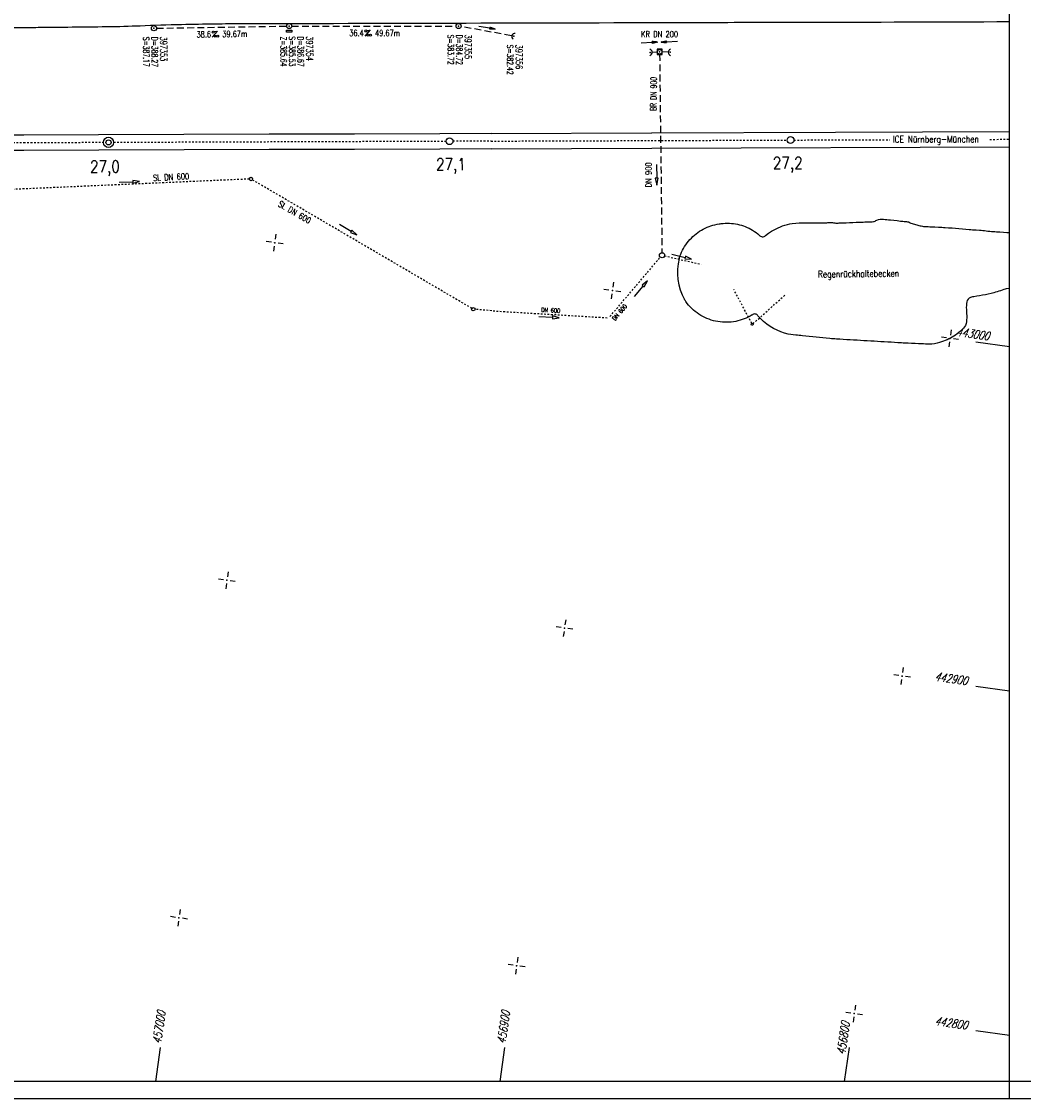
# Model space of a CAD drawing. Extents: x 0 to 1135, y 0 to 594.
# Tile 16 of 44: x 660 to 954, y 0 to 316. Entities that reach past the tile are written whole.
import ezdxf
from ezdxf.enums import TextEntityAlignment as Align

# ---------------------------------------------------------------- set-up
doc = ezdxf.new("R2010")
doc.units = 0
doc.header["$LTSCALE"] = 2
doc.header["$MEASUREMENT"] = 0
for name, pattern in [('ACAD_ISO03W100', [0.5, 0.25, -0.25]), ('ACAD_ISO05W100', [0.5, 0.25, -0.25]), ('AUSGEZOGEN', [0]), ('GESTRICH-X2', [1.5, 1, -0.5]), ('STRICHLINIEX2', [0.5, 0.25, -0.25])]:
    doc.linetypes.add(name, pattern=pattern)
doc.layers.get('0').update_dxf_attribs({"linetype": 'AUSGEZOGEN'})
for name, color, linetype in [('Bahnachse', 7, 'CONTINUOUS'), ('Durchlaesse', 15, 'CONTINUOUS'), ('FBR', 8, 'CONTINUOUS'), ('Gleisachsen', 7, 'CONTINUOUS'), ('KANAL', 7, 'GESTRICH-X2'), ('NETZ', 250, 'CONTINUOUS'), ('PFEIL', 7, 'CONTINUOUS'), ('RAHMEN', 250, 'AUSGEZOGEN'), ('Regenrückhaltebecken', 15, 'CONTINUOUS'), ('SAMMELLEITUNG', 15, 'CONTINUOUS'), ('SCHACHTNR', 6, 'CONTINUOUS'), ('SCHRIFT', 7, 'CONTINUOUS'), ('SCHSYMBOL', 7, 'CONTINUOUS'), ('TEXTO', 4, 'CONTINUOUS'), ('TEXTU', 4, 'CONTINUOUS'), ('Tiefenentwaesserung_und_Sammell', 15, 'CONTINUOUS')]:
    doc.layers.add(name, color=color, linetype=linetype)
doc.styles.add('ROMANS', font='romans.shx', dxfattribs={"width": 0.8})

# ---------------------------------------------------------------- blocks, each defined once
blk = doc.blocks.new('IKR')
at = {"color": 0}
for p, q in [((-2.5, 0), (-1, 0)), ((0, 1), (0, 2.5)), ((1, 0), (2.5, 0)), ((0, -2.5), (0, -1))]:
    blk.add_line(p, q, dxfattribs=at)
blk.add_circle((0, 0), 0.05, dxfattribs=at)
blk.add_point((0, 0), dxfattribs=at)
blk = doc.blocks.new('42')
at = {"color": 0}
blk.add_arc((-0.02, -0.31), 0.91, 12.5363, 167.4637, dxfattribs=at)
blk.add_point((0, 0), dxfattribs=at)
blk = doc.blocks.new('PFEIL2')
at = {"color": 0}
for p, q in [((0.88, 0), (-2.4, -0.01)), ((0.88, -0.27), (0.88, 0.28)), ((0.88, 0.28), (2.43, 0.01)), ((0.91, 0.27), (0.88, 0.26)), ((0.97, 0.26), (0.88, 0.25)), ((1.02, 0.25), (0.88, 0.23)), ((1.07, 0.24), (0.88, 0.21)), ((1.13, 0.23), (0.88, 0.19)), ((1.18, 0.22), (0.88, 0.17)), ((1.24, 0.21), (0.88, 0.15)), ((1.29, 0.21), (0.88, 0.14)), ((1.34, 0.2), (0.88, 0.12)), ((1.4, 0.19), (0.88, 0.1)), ((1.45, 0.18), (0.88, 0.08)), ((1.51, 0.17), (0.88, 0.06)), ((1.56, 0.16), (0.88, 0.04)), ((1.61, 0.15), (0.88, 0.02)), ((1.67, 0.14), (0.88, 0.01)), ((1.72, 0.13), (0.88, -0.01)), ((1.78, 0.12), (0.88, -0.03)), ((1.83, 0.11), (0.88, -0.05)), ((1.88, 0.1), (0.88, -0.07)), ((1.94, 0.09), (0.88, -0.09)), ((2.05, 0.08), (0.88, -0.12)), ((1.99, 0.08), (0.88, -0.11)), ((2.1, 0.07), (0.88, -0.14)), ((2.15, 0.06), (0.88, -0.16)), ((2.21, 0.05), (0.88, -0.18)), ((2.26, 0.04), (0.88, -0.2)), ((2.32, 0.03), (0.88, -0.22)), ((2.37, 0.02), (0.88, -0.23)), ((2.42, 0.01), (0.88, -0.25)), ((2.43, 0.01), (0.88, -0.27))]:
    blk.add_line(p, q, dxfattribs=at)
blk = doc.blocks.new('GST')
at = {"color": 0}
blk.add_circle((0, 0), 0.75, dxfattribs=at)
blk.add_point((0, 0), dxfattribs=at)
blk = doc.blocks.new('10')
blk.add_blockref('GST', (0, 0))
blk = doc.blocks.new('PROM')
blk.add_line((1.57, 1.82), (0.02, 0.02))
for centre, radius in [((0.32, 1.51), 0.317), ((0.94, 0.29), 0.283), ((1.64, 0.29), 0.283)]:
    blk.add_circle(centre, radius)
blk.add_arc((0.99, 2.68), 1.03, 239.1414, 303.3549)
blk = doc.blocks.new('17')
blk.add_lwpolyline([(-0.76, -1.22), (0.75, -1.22), (0.75, -1.8), (-0.76, -1.8)], close=True)
blk.add_blockref('GST', (0, 0))
blk = doc.blocks.new('20')
blk.add_lwpolyline([(-0.75, -0.75), (0.75, -0.75), (0.75, 0.75), (-0.75, 0.75)], close=True)
blk.add_circle((0, 0), 0.676)
blk.add_point((0, 0))
blk = doc.blocks.new('40')
at = {"color": 0}
blk.add_arc((0.02, 0.31), 0.91, 192.5363, 347.4637, dxfattribs=at)
blk.add_point((0, 0), dxfattribs=at)

msp = doc.modelspace()

# ---------------------------------------------------------------- linework, layer by layer
at = {"layer": 'Bahnachse', "linetype": 'ACAD_ISO05W100'}
for points in [[(886.75, 281.09), (914.9, 281.19)], [(944.2, 281.29), (950, 281.31)], [(586.75, 280.09), (660.91, 280.36)], [(660.91, 280.36), (684.25, 280.44)], [(687.25, 280.45), (784.75, 280.8)], [(786.75, 280.81), (797.94, 280.85)], [(797.94, 280.78), (809.44, 280.82)], [(809.89, 280.82), (884.75, 281.08)], [(809.89, 280.82), (884.75, 281.08)]]:
    msp.add_lwpolyline(points, dxfattribs=at)
at = {"layer": 'Bahnachse', "linetype": 'Continuous'}
for centre, radius in [((685.75, 280.41), 1.5), ((685.75, 280.41), 0.75), ((785.75, 280.75), 1), ((885.75, 281.09), 1)]:
    msp.add_circle(centre, radius, dxfattribs=at)
at = {"layer": 'Durchlaesse', "linetype": 'Continuous'}
msp.add_lwpolyline([(846.49, 273.89), (846.5, 269.89), (846.1, 269.89), (846.51, 267.89), (846.9, 269.89), (846.5, 269.89)], dxfattribs=at)
at = {"layer": 'FBR'}
msp.add_lwpolyline([(648.71, 314.02, 0.000309), (659.96, 314.1, 0.000679), (665.08, 314.15, 0.000017), (685.12, 314.36, 0.000762), (685.56, 314.36, 0.007393), (695, 314.63, -0.005753), (707.13, 315.01, -0.001086), (717.04, 315.19, -0.00269), (721.04, 315.23, -0.000603), (721.37, 315.23, -0.000001), (859.9, 315.59, -0.000079), (889.78, 315.66, 0.000668), (950, 315.83)], format="xyb", dxfattribs=at)
at = {"layer": 'Gleisachsen', "linetype": 'Continuous'}
for p, q in [((797.92, 283.03), (844.94, 283.2)), ((845.03, 283.2), (898.93, 283.38)), ((898.93, 283.38), (950, 283.56)), ((797.97, 278.53), (845.08, 278.7)), ((845.1, 278.7), (950, 279.06))]:
    msp.add_line(p, q, dxfattribs=at)
for points in [[(652.46, 282.59), (657.85, 282.61), (660.91, 282.62)], [(660.91, 282.62), (682.85, 282.72), (707.85, 282.78), (732.86, 282.89), (757.86, 282.94), (782.86, 283.05), (797.93, 283.12)], [(652.47, 278.09), (657.87, 278.11), (660.9, 278.12)], [(660.9, 278.12), (682.88, 278.22), (707.88, 278.28), (732.88, 278.38), (757.88, 278.44), (782.88, 278.55), (797.95, 278.62)]]:
    msp.add_lwpolyline(points, dxfattribs=at)
at = {"layer": 'KANAL'}
for p, q in [((699.82, 313.89), (738, 314.5)), ((739.49, 314.51), (787.65, 314.5)), ((803.88, 311.69), (789.15, 314.38)), ((845.19, 306.85), (846.67, 306.93)), ((849.87, 306.85), (848.02, 306.93)), ((847.35, 306.29), (848.05, 248.05))]:
    msp.add_line(p, q, dxfattribs=at)
at = {"layer": 'NETZ'}
for p, q in [((949.98, 220.43), (940.08, 221.84)), ((949.98, 119.43), (940.08, 120.84)), ((949.98, 18.43), (940.08, 19.84)), ((699.61, 5.02), (701.01, 14.92)), ((800.61, 5.02), (802.01, 14.92)), ((901.61, 5.02), (903.01, 14.92))]:
    msp.add_line(p, q, dxfattribs=at)
at = {"layer": 'RAHMEN'}
for p, q in [((950, 0), (950, 589)), ((0, 0), (950, 0)), ((950, 0), (1135, 0))]:
    msp.add_line(p, q, dxfattribs=at)
at = {"layer": 'RAHMEN', "const_width": 0.35}
msp.add_lwpolyline([(25, 5), (1130, 5), (1130, 589), (25, 589), (25, 5)], dxfattribs=at)
at = {"layer": 'Regenrückhaltebecken', "linetype": 'Continuous'}
for p, q in [((861.84, 255.73), (862.41, 255.94)), ((862.41, 255.94), (863, 256.12)), ((863, 256.12), (863.59, 256.27)), ((863.59, 256.27), (864.19, 256.4)), ((864.19, 256.4), (864.79, 256.5)), ((864.79, 256.5), (865.09, 256.55)), ((865.09, 256.55), (865.39, 256.58)), ((865.39, 256.58), (865.69, 256.62)), ((865.69, 256.62), (865.99, 256.65)), ((865.99, 256.65), (866.6, 256.69)), ((866.6, 256.69), (867.2, 256.7)), ((867.2, 256.7), (867.81, 256.69)), ((867.81, 256.69), (868.41, 256.65)), ((868.41, 256.65), (869.01, 256.59)), ((869.01, 256.59), (869.6, 256.5)), ((869.6, 256.5), (870.2, 256.39)), ((870.2, 256.39), (870.78, 256.25)), ((870.78, 256.25), (871.36, 256.09)), ((871.36, 256.09), (871.93, 255.9)), ((871.93, 255.9), (872.49, 255.7)), ((856.66, 252.35), (857.11, 252.79)), ((857.11, 252.79), (857.58, 253.2)), ((857.58, 253.2), (858.07, 253.6)), ((858.07, 253.6), (858.57, 253.98)), ((858.57, 253.98), (859.08, 254.33)), ((859.08, 254.33), (859.61, 254.66)), ((859.61, 254.66), (860.15, 254.96)), ((860.15, 254.96), (860.7, 255.24)), ((860.7, 255.24), (861.26, 255.5)), ((861.26, 255.5), (861.84, 255.73)), ((872.49, 255.7), (873.05, 255.46)), ((873.05, 255.46), (873.59, 255.21)), ((873.59, 255.21), (874.12, 254.93)), ((874.12, 254.93), (874.64, 254.63)), ((874.64, 254.63), (875.15, 254.31)), ((875.15, 254.31), (875.64, 253.97)), ((875.64, 253.97), (876.11, 253.61)), ((876.11, 253.61), (876.57, 253.23)), ((854.37, 249.31), (854.7, 249.86)), ((854.7, 249.86), (855.05, 250.39)), ((855.05, 250.39), (855.42, 250.91)), ((855.42, 250.91), (855.81, 251.41)), ((855.81, 251.41), (856.23, 251.89)), ((856.23, 251.89), (856.66, 252.35)), ((853.12, 246.36), (853.22, 246.66)), ((853.22, 246.66), (853.32, 246.97)), ((853.32, 246.97), (853.42, 247.27)), ((853.42, 247.27), (853.54, 247.57)), ((853.54, 247.57), (853.79, 248.17)), ((853.79, 248.17), (854.07, 248.75)), ((854.07, 248.75), (854.37, 249.31)), ((854.78, 234.08), (854.66, 234.28)), ((854.91, 233.9), (854.78, 234.08)), ((855.03, 233.72), (854.91, 233.9)), ((855.23, 233.45), (855.03, 233.72)), ((855.43, 233.18), (855.23, 233.45)), ((855.85, 232.66), (855.43, 233.18)), ((856.3, 232.16), (855.85, 232.66)), ((856.77, 231.68), (856.3, 232.16)), ((857.27, 231.22), (856.77, 231.68)), ((857.78, 230.79), (857.27, 231.22)), ((858.32, 230.38), (857.78, 230.79)), ((858.87, 230), (858.32, 230.38)), ((859.44, 229.65), (858.87, 230)), ((860.02, 229.32), (859.44, 229.65)), ((860.62, 229.02), (860.02, 229.32)), ((861.23, 228.75), (860.62, 229.02)), ((861.86, 228.51), (861.23, 228.75)), ((862.49, 228.3), (861.86, 228.51)), ((863.13, 228.11), (862.49, 228.3)), ((863.78, 227.96), (863.13, 228.11)), ((864.43, 227.84), (863.78, 227.96)), ((865.09, 227.75), (864.43, 227.84)), ((865.75, 227.69), (865.09, 227.75)), ((866.41, 227.65), (865.75, 227.69)), ((867.06, 227.65), (866.41, 227.65)), ((867.72, 227.67), (867.06, 227.65)), ((868.38, 227.72), (867.72, 227.67)), ((869.03, 227.8), (868.38, 227.72)), ((869.67, 227.91), (869.03, 227.8)), ((870.31, 228.05), (869.67, 227.91)), ((870.93, 228.22), (870.31, 228.05)), ((871.55, 228.41), (870.93, 228.22)), ((872.16, 228.64), (871.55, 228.41)), ((872.76, 228.88), (872.16, 228.64)), ((873.34, 229.16), (872.76, 228.88)), ((873.91, 229.45), (873.34, 229.16)), ((874.47, 229.78), (873.91, 229.45))]:
    msp.add_line(p, q, dxfattribs=at)
at = {"layer": 'Regenrückhaltebecken', "linetype": 'ACAD_ISO03W100'}
for p, q in [((874.39, 227.32), (869.11, 237.23)), ((874.76, 227.22), (884.24, 235.75))]:
    msp.add_line(p, q, dxfattribs=at)
at = {"layer": 'Regenrückhaltebecken', "linetype": 'Continuous'}
for points in [[(878.42, 253.06), (879.29, 253.74), (880.19, 254.35), (881.13, 254.9), (882.1, 255.38), (882.76, 255.67), (883.43, 255.93), (884.12, 256.15), (884.81, 256.33), (885.5, 256.48), (886.21, 256.6), (887.26, 256.73), (888.32, 256.79), (888.68, 256.8), (889.04, 256.8)], [(889.04, 256.8), (890.04, 256.8), (891.04, 256.8), (892.04, 256.79), (893.04, 256.79), (893.54, 256.78), (894.04, 256.78), (894.54, 256.79), (895.04, 256.78), (895.38, 256.77), (895.71, 256.76), (896.04, 256.77), (896.37, 256.82), (896.7, 256.88), (897.04, 256.93), (897.37, 256.94), (897.71, 256.93), (898.04, 256.89), (898.37, 256.84), (898.71, 256.78), (899.04, 256.75), (899.38, 256.74), (899.71, 256.74), (900.05, 256.76), (900.54, 256.78), (901.04, 256.8), (902.04, 256.84), (903.04, 256.88), (904.04, 256.92), (905.04, 256.96), (906.04, 257), (906.54, 257.03), (907.04, 257.05), (907.54, 257.06), (908.04, 257.09), (908.37, 257.11), (908.7, 257.12), (909.04, 257.13), (909.37, 257.12), (909.71, 257.12), (910.04, 257.16), (910.29, 257.23), (910.53, 257.33), (910.78, 257.45), (911.02, 257.56), (911.51, 257.74), (912.01, 257.85), (912.35, 257.88), (912.68, 257.88), (913.01, 257.87), (913.52, 257.82), (914.02, 257.76), (914.52, 257.71), (915.02, 257.66), (916.03, 257.55), (917.03, 257.45), (917.53, 257.4), (918.04, 257.34), (918.37, 257.3), (918.7, 257.27), (919.04, 257.24), (919.38, 257.22), (919.71, 257.19), (920.04, 257.13), (920.3, 257.06), (920.55, 256.96), (920.81, 256.85), (921.06, 256.75), (921.39, 256.64), (921.73, 256.55), (922.07, 256.46), (923.08, 256.17), (923.41, 256.06), (923.75, 255.96), (924.09, 255.88), (924.42, 255.82), (924.76, 255.78), (925.1, 255.75), (925.6, 255.72), (926.1, 255.7), (926.6, 255.67), (927.1, 255.65), (928.1, 255.6), (929.11, 255.55), (930.11, 255.5), (930.61, 255.48), (931.11, 255.45), (932.11, 255.39), (932.61, 255.34), (933.12, 255.3), (934.12, 255.22), (935.12, 255.14), (936.13, 255.05), (937.13, 254.97), (938.13, 254.89), (938.64, 254.85), (939.14, 254.8), (939.64, 254.77), (940.14, 254.73), (941.14, 254.66), (941.65, 254.62), (942.15, 254.58), (942.65, 254.52), (943.15, 254.45), (943.65, 254.39), (944.16, 254.33), (944.66, 254.29), (945.16, 254.26), (945.66, 254.23), (946.16, 254.19), (947.17, 254.13), (948.17, 254.06), (949.17, 253.99), (950, 253.94)], [(950, 237.62), (949.72, 237.58), (949.01, 237.43), (948.65, 237.34), (948.3, 237.23), (947.81, 237.07), (947.33, 236.91), (946.84, 236.76), (946.35, 236.6), (945.87, 236.45), (945.38, 236.3), (944.56, 236.07), (943.73, 235.88), (942.9, 235.72), (942.06, 235.57), (941.21, 235.43), (940.35, 235.29), (939.47, 235.15), (939.12, 235.1), (938.79, 235.02), (938.49, 234.93), (938.1, 234.71), (937.8, 234.41), (937.58, 234.04), (937.43, 233.61), (937.35, 233.12), (937.31, 232.59), (937.3, 232.02), (937.32, 231.43), (937.35, 230.82), (937.39, 230.2), (937.42, 229.57), (937.42, 228.96), (937.4, 228.36), (937.33, 227.78), (937.21, 227.24), (937.02, 226.74), (936.79, 226.34), (936.52, 225.96), (936.2, 225.62), (935.86, 225.3), (935.51, 224.98), (935.07, 224.61), (934.62, 224.25), (934.15, 223.9), (933.68, 223.58), (933.19, 223.29), (932.68, 223.02), (932.17, 222.76), (931.65, 222.52), (931.11, 222.28), (930.57, 222.06), (930.03, 221.86), (929.48, 221.68), (928.71, 221.48), (927.93, 221.35), (927.15, 221.27), (926.52, 221.24), (925.9, 221.24), (925.28, 221.26), (924.78, 221.28), (924.28, 221.31), (923.28, 221.35), (922.27, 221.4), (921.27, 221.44), (920.26, 221.48), (919.76, 221.5), (919.26, 221.53), (918.76, 221.56), (918.26, 221.59), (917.76, 221.62), (917.26, 221.65), (916.26, 221.71), (915.26, 221.77), (914.25, 221.83), (913.25, 221.89), (912.25, 221.95), (911.25, 222.01), (910.25, 222.07), (909.25, 222.13), (908.25, 222.19), (907.24, 222.24), (906.24, 222.3), (905.24, 222.36), (904.24, 222.42), (903.24, 222.47), (902.24, 222.53), (901.23, 222.59), (900.23, 222.65), (899.73, 222.68), (899.23, 222.71), (898.73, 222.74), (898.23, 222.78), (897.73, 222.83), (897.23, 222.88), (896.24, 222.97), (895.24, 223.07), (894.25, 223.17), (893.25, 223.27), (892.26, 223.37), (891.26, 223.47), (890.26, 223.57), (889.27, 223.67), (888.77, 223.72), (888.27, 223.77), (887.77, 223.82), (887.28, 223.87), (886.55, 223.96), (885.82, 224.06), (885.1, 224.2), (883.97, 224.48), (882.86, 224.85), (881.78, 225.29), (880.74, 225.82), (879.73, 226.42), (878.77, 227.09), (877.85, 227.83), (877, 228.64), (876.2, 229.51)]]:
    msp.add_lwpolyline(points, dxfattribs=at)
msp.add_circle((874.52, 227.05), 0.3, dxfattribs=at)
for centre, radius, start, end in [((877.57, 253.95), 1.23, 216.0376, 313.8534), ((875.23, 228.98), 1.1, 28.2597, 134.0639)]:
    msp.add_arc(centre, radius, start, end, dxfattribs=at)
at = {"layer": 'Regenrückhaltebecken'}
msp.add_arc((868.41, 242.18), 15.85, 164.7287, 209.883, dxfattribs=at)
at = {"layer": 'SAMMELLEITUNG', "linetype": 'STRICHLINIEX2'}
for p, q in [((832.79, 229.33), (847.57, 246.73)), ((848.79, 247.13), (859.55, 244.64)), ((798.53, 230.98), (831.97, 228.98))]:
    msp.add_line(p, q, dxfattribs=at)
at = {"layer": 'SAMMELLEITUNG', "linetype": 'Continuous'}
for points in [[(850.92, 247.57), (854.8, 246.62), (854.71, 246.23), (856.74, 246.14), (854.9, 247), (854.8, 246.62)], [(840, 235.17), (842.55, 238.25), (842.86, 237.99), (843.83, 239.78), (842.25, 238.5), (842.55, 238.25)], [(811.94, 229.36), (815.93, 229.1), (815.9, 228.7), (817.93, 228.97), (815.96, 229.5), (815.93, 229.1)]]:
    msp.add_lwpolyline(points, dxfattribs=at)
msp.add_circle((848.06, 247.3), 0.75, dxfattribs=at)
at = {"layer": 'Tiefenentwaesserung_und_Sammell', "linetype": 'STRICHLINIEX2'}
for p, q in [((727, 269.65), (652.95, 266.4)), ((792.29, 231.72), (727.93, 269.41)), ((798.11, 231.03), (793.22, 231.42))]:
    msp.add_line(p, q, dxfattribs=at)
at = {"layer": 'Tiefenentwaesserung_und_Sammell', "linetype": 'Continuous'}
for points in [[(688.85, 268.7), (692.85, 268.84), (692.86, 268.44), (694.85, 268.91), (692.83, 269.24), (692.85, 268.84)], [(753.46, 256.39), (756.89, 254.33), (756.69, 253.98), (758.61, 253.3), (757.1, 254.67), (756.89, 254.33)]]:
    msp.add_lwpolyline(points, dxfattribs=at)
for centre in [(727.5, 269.67), (727.5, 269.67), (792.72, 231.46), (792.72, 231.46)]:
    msp.add_circle(centre, 0.5, dxfattribs=at)

# ---------------------------------------------------------------- block references
at = {"layer": 'NETZ', "rotation": 171.9288}
for p in [(734.49, 250.99), (833.5, 236.95), (932.51, 222.91), (720.45, 151.98), (819.46, 137.94), (918.47, 123.9), (706.41, 52.97), (805.42, 38.93), (904.42, 24.89)]:
    msp.add_blockref('IKR', p, dxfattribs=at)
at = {"layer": 'PFEIL'}
for p, rotation in [((796.7, 314.02), 349.737659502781), ((844.34, 309.66), 3.149203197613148), ((850.21, 309.97), 182.7529316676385)]:
    msp.add_blockref('PFEIL2', p, dxfattribs=dict(at, rotation=rotation))
at = {"layer": 'SCHSYMBOL'}
for name, p, rotation in [('10', (699.08, 313.89), 0.1293595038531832), ('17', (738.74, 314.51), 0.1293595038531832), ('10', (788.41, 314.51), 0.1293595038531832), ('42', (804.63, 311.57), 69.67121914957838), ('40', (844.59, 306.79), 92.32212636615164), ('20', (847.35, 306.96), 0.1293595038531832), ('40', (850.46, 306.84), 269.9304966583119)]:
    msp.add_blockref(name, p, dxfattribs=dict(at, rotation=rotation))
at = {"layer": 'TEXTU'}
for p, rotation in [((716.12, 311.21), 0.8948595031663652), ((760.9, 311.56), 359.9971595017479)]:
    msp.add_blockref('PROM', p, dxfattribs=dict(at, rotation=rotation))

# ---------------------------------------------------------------- texts
at = {"layer": 'Bahnachse', "linetype": 'Continuous', "style": 'ROMANS'}
for s, oblique, width, p in [('27,0', 360, 0.8337, (680.32, 271.57)), ('27,1', 0, 0.8337, (781.78, 272.24)), ('27,2', 360, 0.8334, (880.57, 272.62))]:
    msp.add_text(s, height=3.5, rotation=0.1951, dxfattribs=dict(at, oblique=oblique, width=width)).set_placement(p)
at = {"layer": 'Durchlaesse', "linetype": 'Continuous', "style": 'ROMANS', "oblique": 0, "width": 0.8}
msp.add_text('DN 900', height=1.8, rotation=90.1962, dxfattribs=at).set_placement((845.01, 267.19))
at = {"layer": 'NETZ', "style": 'ROMANS', "oblique": 16.6, "width": 0.75}
for s, rotation, p in [('443000', 351.9288, (934.31, 223.68)), ('442900', 351.9288, (927.95, 122.56)), ('457000', 81.9288, (701.15, 15.91)), ('456900', 81.9288, (802.15, 15.91)), ('442800', 351.9288, (927.95, 21.56)), ('456800', 81.9288, (901.77, 12.73))]:
    msp.add_text(s, height=2.5, rotation=rotation, dxfattribs=at).set_placement(p)
at = {"layer": 'Regenrückhaltebecken', "linetype": 'Continuous', "style": 'ROMANS', "oblique": 360, "width": 0.8}
msp.add_text('Regenrückhaltebecken', height=2, rotation=0.6787, dxfattribs=at).set_placement((893.82, 240.76))
at = {"layer": 'SAMMELLEITUNG', "linetype": 'Continuous', "style": 'ROMANS', "oblique": 360, "width": 0.8334}
for rotation, p in [(356.6787, (812.59, 230.69)), (49.7796, (834.28, 227.99))]:
    msp.add_text('DN 600', height=1.25, rotation=rotation, dxfattribs=at).set_placement(p)
at = {"layer": 'SCHACHTNR', "style": 'ROMANS'}
for s, height, width, p in [('S=387.17', 1.8, 0.6, (695.9, 311.38)), ('D=388.27', 1.8, 0.6, (698.39, 311.38)), ('397353', 2, 0.7, (700.89, 311.4)), ('Z=385.64', 1.8, 0.6, (736.18, 311.47)), ('S=385.53', 1.8, 0.6, (738.68, 311.5)), ('D=386.67', 1.8, 0.6, (741.17, 311.49)), ('397354', 2, 0.7, (743.7, 311.51)), ('S=383.72', 1.8, 0.6, (785.21, 312)), ('D=384.72', 1.8, 0.6, (787.71, 312)), ('397355', 2, 0.7, (790.2, 312.02)), ('S=382.42', 1.8, 0.6, (802.62, 309.07)), ('397356', 2, 0.7, (805.14, 309.06))]:
    msp.add_text(s, height=height, rotation=270.1294, dxfattribs=dict(at, width=width)).set_placement(p)
at = {"layer": 'SCHRIFT', "style": 'ROMANS', "width": 0.8}
msp.add_text('ICE Nürnberg-München', height=2, rotation=0.1202, dxfattribs=at).set_placement((915.74, 280.32))
at = {"layer": 'TEXTO', "style": 'ROMANS'}
for s, rotation, width, p in [('KR DN 200', 359.9972, 0.75, (847.35, 311.25)), ('BR DN 900', 89.1797, 0.6, (846.46, 294.59))]:
    msp.add_text(s, height=1.8, rotation=rotation, dxfattribs=dict(at, width=width)).set_placement(p, align=Align.CENTER)
at = {"layer": 'TEXTU', "style": 'ROMANS', "width": 0.75}
for s, rotation, p in [('38.6', 0.8949, (711.55, 311.14)), ('39.67m', 0.8949, (719.11, 311.26)), ('36.4', 359.9972, (756.32, 311.57)), ('49.67m', 359.9972, (763.9, 311.57))]:
    msp.add_text(s, height=1.8, rotation=rotation, dxfattribs=at).set_placement(p)
at = {"layer": 'Tiefenentwaesserung_und_Sammell', "linetype": 'Continuous', "style": 'ROMANS', "width": 0.8}
for rotation, oblique, p in [(2.8887, 0, (698.85, 269.07)), (329.8887, 360, (735.29, 261.81))]:
    msp.add_text('SL DN 600', height=1.8, rotation=rotation, dxfattribs=dict(at, oblique=oblique)).set_placement(p)

doc.saveas('drawing.dxf')
